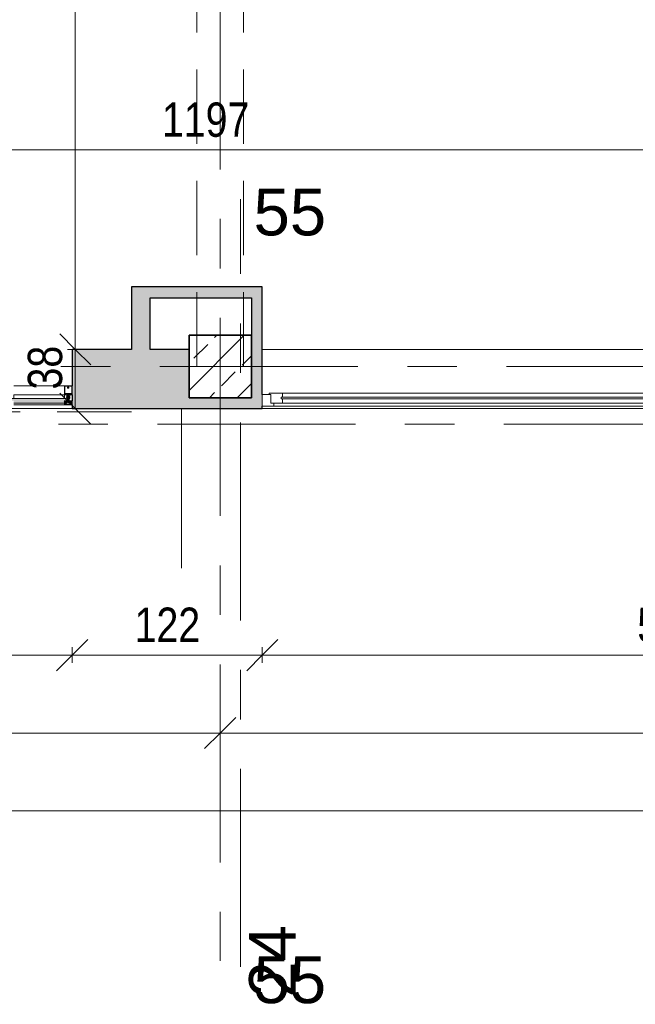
# Model space of a CAD drawing. Header units: centimetres. Extents: x -1737 to 22393, y -8842 to 3760.
# Tile 26 of 44: x 459 to 854, y -1 to 631. Entities that reach past the tile are written whole.
import ezdxf

# ---------------------------------------------------------------- set-up
doc = ezdxf.new("R2010")
doc.units = ezdxf.units.CM
doc.linetypes.add('Oś', pattern=[222.25, 127, -31.75, 31.75, -31.75])
doc.linetypes.add('Ukryte', pattern=[71.438, 47.625, -23.813])
for name, color, linetype, lineweight in [('A-ANNO-DIMS', 211, 'Continuous', 13), ('A-ANNO-DIMS-100', 211, 'Continuous', 13), ('A-AREA', 32, 'Continuous', 9), ('A-DETL-GENF', 92, 'Continuous', 9), ('A-DETL-HDLN', 90, 'Ukryte', 9), ('A-FLOR', 192, 'Continuous', 13), ('A-GLAZ', 151, 'Continuous', 13), ('A-GLAZ-CURT', 52, 'Continuous', 9), ('A-GLAZ-CWMG', 51, 'Continuous', 9), ('A-WALL', 113, 'Continuous', 13), ('S-COLS', 52, 'Continuous', 9), ('S-GRID', 1, 'Continuous', 13), ('S-GRID-IDEN', 1, 'Continuous', 13)]:
    doc.layers.add(name, color=color, linetype=linetype, lineweight=lineweight)
doc.styles.add('Arial Narrow_1', font='ARIALN.TTF', dxfattribs={"height": 22})
doc.styles.add('Arial_1', font='arial.ttf', dxfattribs={"height": 30})
doc.dimstyles.new('Diagonal_1_100__0_1_', dxfattribs={"dimscale": 30.48, "dimtxt": 22.515481, "dimasz": 0.656168, "dimexe": 0.164042, "dimexo": 0.0625, "dimgap": 0.065617, "dimtad": 1, "dimdec": 1, "dimrnd": 0.1, "dimdsep": 46, "dimtxsty": 'Arial Narrow_1', "dimblk1": 'OBLIQUE', "dimblk2": 'OBLIQUE', "dimsah": 1, "dimcen": 0.09, "dimazin": 0, "dimtfac": 1, "dimtdec": 4, "dimtix": 1, "dimtmove": 0, "dimatfit": 3, "dimfxl": 0.164042, "dimfxlon": 1, "dimtvp": 1, "dimtolj": 1, "dimtzin": 0, "dimarcsym": 2})
doc.dimstyles.new('Diagonal_1_100__0_1__2', dxfattribs={"dimscale": 30.48, "dimtxt": 22.515481, "dimasz": 0.656168, "dimexe": 0.164042, "dimexo": 0.0625, "dimgap": 0.065617, "dimtad": 1, "dimdec": 1, "dimrnd": 0.1, "dimdsep": 46, "dimtxsty": 'Arial Narrow_1', "dimblk1": 'OBLIQUE', "dimblk2": 'OBLIQUE', "dimsah": 1, "dimcen": 0.09, "dimazin": 0, "dimtfac": 1, "dimtdec": 4, "dimtix": 1, "dimtmove": 2, "dimatfit": 3, "dimfxl": 0.164042, "dimfxlon": 1, "dimtvp": 1, "dimtolj": 1, "dimtzin": 0, "dimarcsym": 2})

# ---------------------------------------------------------------- blocks, each defined once
blk = doc.blocks.new('Pawilon F_rvt-1-3_piętro I __3_90 m_ - stan istniejący')
at = {"layer": 'S-GRID', "linetype": 'Oś'}
for p, q in [((600.38, 23.18), (600.38, 515.63)), ((102.59, 371.33), (1638.19, 371.33))]:
    blk.add_line(p, q, dxfattribs=at)
at = {"layer": 'S-GRID-IDEN', "char_height": 30, "width": 48.3, "attachment_point": 5, "line_spacing_factor": 0.936439, "style": 'Arial_1'}
for insert in [(632.03, 507.21), (632.03, 14.77)]:
    blk.add_mtext('\\pxqc,t4.23333,8.46667,12.7,16.93333,21.16667,25.4,29.63333,33.86667,38.1,42.33333,46.56667,50.8,55.03333,59.26667,63.5,67.73333,71.96667,76.2,80.43333,84.66667,88.9,93.13333,97.36667,101.6,105.83333,110.06667,114.3,118.53333,122.76667,127,131.23333,135.46667;{55}', dxfattribs=dict(at, insert=insert))
blk = doc.blocks.new('M_Concrete-Square-Column - 400 x 400mm-V3-3_piętro I __3_90 m_ - stan istniejący')
at = {"layer": 'S-COLS'}
h = blk.add_hatch(dxfattribs=at)
h.set_pattern_fill('FP_4', color=256, style=0, pattern_type=2)
h.set_pattern_definition([(45, (-587.377, -408.326), (-17.6777, 17.6777), []), (45, (-569.7, -408.326), (-17.6777, 17.6777), [12.5, -6.25])])
h.paths.add_polyline_path([(-20, -20), (20, -20), (20, 20), (-20, 20), (-20, -11.93)], flags=0)
at = {"layer": 'S-COLS', "lineweight": 35}
for p, q in [((20, 20), (-20, 20)), ((-20, 20), (-20, -20)), ((20, -20), (20, 20)), ((-20, -20), (20, -20))]:
    blk.add_line(p, q, dxfattribs=at)
blk = doc.blocks.new('System Panel - Glazed-2597848-3_piętro I __3_90 m_ - stan istniejący')
at = {"layer": 'A-GLAZ-CURT'}
blk.add_hatch(color=253, dxfattribs=at).paths.add_polyline_path([(13.58, 1.5), (-16.25, 1.5), (-16.25, 0), (-17.65, 0), (-17.65, -1.5), (17.65, -1.5), (17.65, 0), (16.25, 0), (16.25, 1.5)], flags=0)
for p, q in [((16.25, 1.5), (-16.25, 1.5)), ((-17.65, -1.5), (17.65, -1.5))]:
    blk.add_line(p, q, dxfattribs=at)
blk = doc.blocks.new('Rectangular Mullion - Schueco_FWS-50-SI_Tran_CovCap-20mm_Tran-55mm-2597845-3_piętro I __3_90 m_ - stan istniejący')
at = {"layer": 'A-GLAZ-CWMG'}
for p, q in [((487.38, 395.93), (454.88, 395.93)), ((454.88, 387.83), (454.88, 390.13)), ((454.88, 390.13), (487.38, 390.13)), ((487.38, 390.13), (487.38, 387.83)), ((454.88, 383.83), (487.38, 383.83))]:
    blk.add_line(p, q, dxfattribs=at)
blk = doc.blocks.new('Rectangular Mullion - SI_CovCap-20mm_Tran-55mm-2281819-3_piętro I __3_90 m_ - stan istniejący')
at = {"layer": 'A-DETL-GENF'}
for p, q in [((-2.5, 9.45), (-2.5, 7.8)), ((-2.5, 9.39), (-2.5, 4.79)), ((2.37, 9.6), (-2.35, 9.6)), ((-2.29, 9.39), (-2.29, 4.79)), ((-0.12, 8.61), (-0.12, 8.55)), ((-0.12, 8.25), (-0.12, 8.13)), ((-0.1, 8.88), (-0.1, 9.34)), ((0.1, 9.34), (0.1, 8.88)), ((0.12, 8.55), (0.12, 8.61)), ((0.12, 8.13), (0.12, 8.25)), ((2.29, 9.39), (2.29, 4.79)), ((2.5, 7.8), (2.5, 9.45)), ((2.5, 9.39), (2.5, 4.79)), ((-2.35, 3.92), (-2.48, 3.92)), ((-2.37, 3.8), (-2.47, 3.8)), ((-2.09, 4.03), (-2.31, 3.93)), ((-2.26, 4.33), (-2.14, 4.43)), ((-2.22, 4.26), (-2.26, 4.28)), ((-1.9, 3.92), (-2.05, 3.86)), ((-2.04, 4.28), (-1.72, 4.28)), ((-2.02, 4.42), (-2.01, 4.41)), ((-1.98, 4.39), (-1.78, 4.39)), ((-1.72, 4.08), (-1.94, 4.08)), ((-1.8, 3.81), (-1.84, 3.9)), ((-1.74, 4.41), (-1.74, 4.42)), ((-1.7, 3.9), (-1.74, 3.81)), ((-1.67, 4.24), (-1.67, 4.13)), ((-1.62, 4.43), (-1.5, 4.33)), ((-1.58, 3.81), (-1.62, 3.9)), ((-1.5, 4.28), (-1.54, 4.26)), ((-1.48, 3.9), (-1.52, 3.82)), ((-1.35, 3.81), (-1.4, 3.9)), ((-0.78, 2.94), (-1.04, 3.09)), ((-0.78, 2.21), (-1.04, 2.36)), ((-0.76, 1.47), (-1.04, 1.63)), ((-0.91, 3.3), (-0.53, 3.08)), ((-0.91, 2.57), (-0.83, 2.52)), ((-0.91, 1.85), (-0.83, 1.8)), ((-0.75, 2.57), (-0.75, 2.89)), ((-0.75, 1.84), (-0.75, 2.16)), ((-0.55, 1.47), (-0.74, 1.47)), ((-0.5, 4.28), (-0.5, 3.15)), ((-0.5, 3.04), (-0.5, 1.52)), ((-0.45, 3.1), (-0.35, 3.1)), ((-0.3, 0.5), (-0.3, 0.28)), ((-0.21, 3.93), (-0.19, 3.94)), ((-0.19, 3.89), (-0.21, 3.91)), ((-0.18, 3.96), (-0.18, 4.1)), ((-0.08, 4.27), (-0.05, 4.28)), ((0, -1.48), (0, 4.68)), ((0.07, 4.27), (0.05, 4.28)), ((0.17, 3.96), (0.17, 4.1)), ((0.21, 3.93), (0.18, 3.94)), ((0.18, 3.89), (0.21, 3.91)), ((0.3, 0.5), (0.3, 0.28)), ((0.37, 3.1), (0.45, 3.1)), ((0.5, 3.15), (0.5, 4.28)), ((0.5, 3.04), (0.5, 1.52)), ((0.91, 3.3), (0.52, 3.08)), ((0.55, 1.47), (0.74, 1.47)), ((0.75, 2.57), (0.75, 2.89)), ((0.75, 1.84), (0.75, 2.16)), ((0.76, 1.47), (1.04, 1.63)), ((0.77, 2.94), (1.04, 3.09)), ((0.77, 2.21), (1.04, 2.36)), ((0.91, 2.57), (0.82, 2.52)), ((0.91, 1.85), (0.82, 1.8)), ((1.35, 3.81), (1.4, 3.9)), ((1.48, 3.9), (1.52, 3.82)), ((1.62, 4.43), (1.5, 4.33)), ((1.5, 4.28), (1.54, 4.26)), ((1.58, 3.81), (1.62, 3.9)), ((1.67, 4.24), (1.67, 4.13)), ((1.7, 3.9), (1.74, 3.81)), ((2.04, 4.28), (1.72, 4.28)), ((1.72, 4.08), (1.94, 4.08)), ((1.74, 4.41), (1.74, 4.42)), ((1.98, 4.39), (1.78, 4.39)), ((1.8, 3.81), (1.84, 3.9)), ((1.9, 3.92), (2.05, 3.86)), ((2.02, 4.42), (2.01, 4.41)), ((2.09, 4.03), (2.31, 3.93)), ((2.26, 4.33), (2.14, 4.43)), ((2.22, 4.26), (2.26, 4.28)), ((2.35, 3.92), (2.48, 3.92)), ((2.37, 3.8), (2.47, 3.8)), ((-2.6, 0), (-2.69, 0)), ((2.35, -2.5), (-2.35, -2.5)), ((-2.34, -1.03), (-2.15, -1.46)), ((-2.32, -1.59), (-2.04, -1.59)), ((-2.18, -0.02), (-2.26, -0.17)), ((2.13, -2.19), (-2.14, -2.19)), ((-2.06, -1.25), (-2.13, -1.09)), ((-2.13, -2.34), (2.12, -2.34)), ((-2.07, -0.1), (-2.12, -0.02)), ((-2.1, -1.49), (-1.14, -1.49)), ((-1.88, -0.42), (-2.01, -0.42)), ((-2.01, -0.48), (-1.95, -0.48)), ((-1.96, -0.02), (-2, -0.1)), ((-1.98, -0.31), (-1.95, -0.36)), ((-1.98, -0.75), (-1.9, -0.85)), ((-1.34, -1.31), (-1.96, -1.31)), ((-1.85, -0.1), (-1.9, -0.02)), ((-1.84, -0.69), (-1.84, -0.57)), ((-1.83, -0.38), (-1.83, -0.36)), ((-1.74, -0.02), (-1.79, -0.1)), ((-1.79, -0.34), (-1.77, -0.35)), ((-1.79, -0.52), (-1.76, -0.52)), ((-1.67, -0.74), (-1.79, -0.74)), ((-1.74, -0.54), (-1.64, -0.7)), ((-1.72, -0.33), (-1.72, -0.32)), ((-1.72, -0.8), (-1.48, -0.8)), ((-1.63, -0.1), (-1.68, -0.02)), ((-1.67, -0.31), (-1.65, -0.32)), ((-1.6, -0.32), (-1.6, -0.3)), ((-1.52, -0.02), (-1.57, -0.1)), ((-1.56, -0.7), (-1.46, -0.54)), ((-1.55, -0.31), (-1.54, -0.32)), ((-1.41, -0.74), (-1.53, -0.74)), ((-1.49, -0.33), (-1.48, -0.32)), ((-1.41, -0.1), (-1.46, -0.02)), ((-1.44, -0.52), (-1.41, -0.52)), ((-1.43, -0.34), (-1.42, -0.36)), ((-1.38, -0.37), (-1.37, -0.37)), ((-1.36, -0.57), (-1.36, -0.69)), ((-1.3, -0.02), (-1.35, -0.1)), ((-1.3, -0.85), (-1.22, -0.75)), ((-1.25, -0.48), (-1.18, -0.48)), ((-1.2, -0.1), (-1.24, -0.02)), ((-1.07, -0.02), (-1.12, -0.1)), ((-1.09, -1.45), (-0.98, -0.84)), ((-0.95, -0.82), (-0.03, -0.82)), ((0.41, -1.04), (-0.41, -1.04)), ((-0.22, -1.18), (0.23, -1.18)), ((0.02, -0.82), (0.95, -0.82)), ((0.98, -0.84), (1.09, -1.45)), ((1.07, -0.02), (1.12, -0.1)), ((1.14, -1.49), (2.1, -1.49)), ((1.25, -0.48), (1.18, -0.48)), ((1.2, -0.1), (1.24, -0.02)), ((1.3, -0.85), (1.22, -0.75)), ((1.3, -0.02), (1.35, -0.1)), ((1.96, -1.31), (1.34, -1.31)), ((1.36, -0.57), (1.36, -0.69)), ((1.38, -0.37), (1.37, -0.37)), ((1.41, -0.1), (1.46, -0.02)), ((1.44, -0.52), (1.41, -0.52)), ((1.41, -0.74), (1.53, -0.74)), ((1.43, -0.34), (1.42, -0.36)), ((1.56, -0.7), (1.46, -0.54)), ((1.49, -0.33), (1.48, -0.32)), ((1.72, -0.8), (1.48, -0.8)), ((1.52, -0.02), (1.57, -0.1)), ((1.55, -0.31), (1.54, -0.32)), ((1.6, -0.32), (1.6, -0.3)), ((1.63, -0.1), (1.68, -0.02)), ((1.74, -0.54), (1.64, -0.7)), ((1.67, -0.31), (1.65, -0.32)), ((1.67, -0.74), (1.79, -0.74)), ((1.72, -0.33), (1.72, -0.32)), ((1.74, -0.02), (1.79, -0.1)), ((1.79, -0.52), (1.76, -0.52)), ((1.79, -0.34), (1.77, -0.35)), ((1.83, -0.38), (1.83, -0.36)), ((1.84, -0.69), (1.84, -0.57)), ((1.85, -0.1), (1.9, -0.02)), ((1.88, -0.42), (2.01, -0.42)), ((1.98, -0.75), (1.9, -0.85)), ((1.98, -0.31), (1.95, -0.36)), ((2.01, -0.48), (1.95, -0.48)), ((1.96, -0.02), (2, -0.1)), ((2.04, -1.59), (2.32, -1.59)), ((2.13, -1.09), (2.06, -1.25)), ((2.07, -0.1), (2.12, -0.02)), ((2.15, -1.46), (2.34, -1.03)), ((2.18, -0.02), (2.26, -0.17)), ((2.6, 0), (2.69, 0))]:
    blk.add_line(p, q, dxfattribs=at)
at = {"layer": 'A-DETL-GENF', "flags": 128}
for points in [[(-0.15, 9.39), (-2.29, 9.39), (-2.29, 7.8)], [(2.29, 7.8), (2.29, 9.39), (0.15, 9.39)], [(-2.5, 4.9), (-2.5, 4.1), (-2.31, 4.1), (-2.23, 4.18), (-2.23, 4.24), (-2.35, 4.24), (-2.35, 4.47), (-1.91, 4.47)], [(-2.5, 3.94), (-2.5, 4.08), (-2.3, 4.08), (-2.25, 4.07)], [(-2.29, 4.9), (-2.29, 4.7), (2.29, 4.7), (2.29, 4.9)], [(-1.86, 4.47), (-1.41, 4.47), (-1.41, 4.24), (-1.53, 4.24), (-1.53, 4.18), (-1.45, 4.1), (-1.09, 4.1), (-1.09, 4.22), (-1.21, 4.22), (-1.21, 4.43), (-0.65, 4.43)], [(-1.51, 4.07), (-1.46, 4.08), (-1.26, 4.08), (-1.26, 3.89), (-1.3, 3.81)], [(-0.2, 0.11), (-0.2, 0), (-0.5, 0), (-0.5, 3.07), (-0.18, 3.07), (-0.18, 3.88)], [(-0.26, 0.58), (0, 0.8), (0, 1.1), (-0.2, 1.1), (-0.2, 1.3), (-0.1, 1.3), (-0.1, 1.46), (-0.2, 1.46), (-0.2, 1.66), (0, 1.66), (0, 1.83), (-0.2, 1.83), (-0.2, 2.03), (-0.1, 2.03), (-0.1, 2.2), (-0.2, 2.2), (-0.2, 2.4), (0, 2.4), (0, 4.3), (0, 2.4), (0.2, 2.4), (0.2, 2.2), (0.1, 2.2), (0.1, 2.03), (0.2, 2.03), (0.2, 1.83), (0, 1.83), (0, 1.66), (0.2, 1.66), (0.2, 1.46), (0.1, 1.46), (0.1, 1.3), (0.2, 1.3), (0.2, 1.1), (0, 1.1), (0, 0.8), (0.26, 0.58)], [(-0.25, 3.2), (-0.25, 3.29), (-0.2, 3.32), (-0.2, 3.44), (-0.25, 3.47), (-0.2, 3.5), (-0.2, 3.62), (-0.25, 3.65), (-0.2, 3.68), (-0.2, 3.8), (-0.25, 3.83), (-0.2, 3.86), (-0.2, 3.98), (-0.25, 4.01), (-0.2, 4.04), (-0.2, 4.16), (-0.25, 4.19), (-0.2, 4.22), (-0.2, 4.25), (-0.09, 4.45)], [(0.09, 4.45), (0.2, 4.25), (0.2, 4.13), (0.25, 4.1), (0.2, 4.07), (0.2, 3.95), (0.25, 3.92), (0.2, 3.89), (0.2, 3.77), (0.25, 3.74), (0.2, 3.71), (0.2, 3.59), (0.25, 3.56), (0.2, 3.53), (0.2, 3.41), (0.25, 3.38), (0.2, 3.35), (0.2, 3.23), (0.25, 3.2)], [(0.2, 0.11), (0.2, 0), (0.5, 0), (0.5, 3.07), (0.17, 3.07), (0.17, 3.88)], [(0.65, 4.43), (1.21, 4.43), (1.21, 4.22), (1.09, 4.22), (1.09, 4.1), (1.45, 4.1), (1.53, 4.18), (1.53, 4.24), (1.41, 4.24), (1.41, 4.47), (1.85, 4.47)], [(1.51, 4.07), (1.46, 4.08), (1.26, 4.08), (1.26, 3.89), (1.3, 3.81)], [(1.9, 4.47), (2.35, 4.47), (2.35, 4.24), (2.23, 4.24), (2.23, 4.18), (2.31, 4.1), (2.5, 4.1), (2.5, 4.9)], [(2.5, 3.94), (2.5, 4.08), (2.3, 4.08), (2.25, 4.07)], [(-2.5, -2.35), (-2.5, -0.5), (-2.39, -0.5), (-2.27, -0.86)], [(-2.48, -0.21), (-2.48, -0.48), (-2.07, -0.48)], [(-2.34, -1), (-2.34, -1.11), (-2.37, -1.22), (-2.37, -1.54)], [(-1.99, -1.64), (-1.99, -1.99), (-2.12, -1.99), (-2.12, -1.72), (-2.37, -1.72), (-2.37, -2.35), (2.37, -2.35), (2.37, -1.72), (2.12, -1.72), (2.12, -1.99), (1.99, -1.99), (1.99, -1.64)], [(-2.06, -0.93), (-2.14, -0.64), (-1.95, -0.64), (-1.95, -0.58), (-2.03, -0.5), (-2.35, -0.5), (-2.25, -0.87)], [(-2.18, -2.14), (-2.18, -1.78), (-2.32, -1.78), (-2.32, -2.14)], [(-1.92, -0.67), (-1.92, -0.68), (-1.97, -0.71)], [(-1.2, -0.42), (-1.32, -0.42), (-1.32, -0.39), (-1.19, -0.41)], [(-1.23, -0.71), (-1.28, -0.68), (-1.28, -0.67)], [(1.24, -1.23), (1.14, -0.64), (1.25, -0.64), (1.25, -0.58), (1.17, -0.5), (-1.17, -0.5), (-1.25, -0.58), (-1.25, -0.64), (-1.14, -0.64), (-1.24, -1.23)], [(-1.12, -0.48), (-0.98, -0.48), (-0.98, -0.09), (-1.02, -0.02)], [(0.52, -0.97), (0.54, -0.82), (-0.54, -0.82), (-0.52, -0.97)], [(1.12, -0.48), (0.98, -0.48), (0.98, -0.09), (1.02, -0.02)], [(1.2, -0.42), (1.32, -0.42), (1.32, -0.39), (1.19, -0.41)], [(1.23, -0.71), (1.28, -0.68), (1.28, -0.67)], [(1.92, -0.67), (1.92, -0.68), (1.97, -0.71)], [(2.25, -0.87), (2.35, -0.5), (2.03, -0.5), (1.95, -0.58), (1.95, -0.64), (2.14, -0.64), (2.06, -0.93)], [(2.48, -0.21), (2.48, -0.48), (2.07, -0.48)], [(2.33, -2.14), (2.33, -1.78), (2.19, -1.78), (2.19, -2.14)], [(2.27, -0.86), (2.39, -0.5), (2.5, -0.5), (2.5, -2.35)], [(2.37, -1.54), (2.37, -1.22), (2.34, -1.11), (2.34, -1)]]:
    blk.add_lwpolyline(points, dxfattribs=at)
for points in [[(0.97, 0), (-0.97, 0), (-0.97, -0.04), (0.97, -0.04)], [(0.97, -0.04), (-0.97, -0.04), (-0.97, -0.49), (0.97, -0.49)]]:
    blk.add_lwpolyline(points, close=True, dxfattribs=at)
at = {"layer": 'A-DETL-GENF'}
for centre, radius, start, end in [((-2.35, 9.45), 0.15, 90.00031, 179.99968), ((0, 8.4), 0.45, 107.49821, 231.0552), ((-0.22, 8.13), 0.1, 231.0552, 0), ((0, 8.4), 0.21, 143.77678, 216.22322), ((-0.15, 8.55), 0.03, 229.68074, 0), ((-0.15, 8.25), 0.03, 0, 130.31926), ((-0.15, 9.34), 0.05, 0.00773, 89.99227), ((-0.15, 8.88), 0.05, 287.49821, 0), ((0, 8.4), 0.24, 60, 120), ((0.15, 9.34), 0.05, 89.97911, 180.02089), ((0.15, 8.88), 0.05, 180, 252.58299), ((0.15, 8.55), 0.03, 180, 310.31926), ((0.15, 8.25), 0.03, 49.68074, 180), ((0.22, 8.13), 0.1, 180, 308.9448), ((0, 8.4), 0.45, 308.9448, 72.58299), ((0, 8.4), 0.21, 323.77678, 36.22322), ((2.35, 9.45), 0.15, 0.10545, 83.87804), ((-2.48, 3.94), 0.02, 180.0007, 269.9993), ((-2.43, 3.83), 0.059, 88.59736, 194.60356), ((-2.47, 3.82), 0.02, 194.60356, 270), ((-2.43, 4.82), 0.933, 269.58699, 293.00353), ((-2.4, 4.8), 0.997, 271.49889, 290.69004), ((-2.35, 4.02), 0.1, 270.00008, 294.00003), ((-2.24, 4.3), 0.03, 128.57981, 239.99147), ((-2.24, 4.1), 0.03, 255.40272, 14.37456), ((-2.23, 4.24), 0.02, 346.6587, 60.01715), ((-1.94, 4.17), 0.277, 166.6587, 194.37456), ((-2.08, 4.37), 0.08, 38.84751, 129.68497), ((-2.04, 4.23), 0.0496, 92.75586, 159.68776), ((-1.94, 4.23), 0.148, 172.4164, 270.24043), ((-2.07, 3.99), 0.0337, 293.00353, 114.00003), ((-1.98, 4.44), 0.05, 218.84751, 270), ((-1.88, 4.46), 0.0255, 12.35001, 167.64999), ((-1.89, 3.87), 0.05, 30.06904, 110.53605), ((-1.77, 3.83), 0.03, 210.08708, 329.91292), ((-1.78, 4.44), 0.05, 270, 321.15279), ((-1.67, 4.37), 0.08, 50.31503, 141.15279), ((-1.72, 4.23), 0.0499, 9.22628, 86.98926), ((-1.72, 4.13), 0.0502, 273.33226, 359.73216), ((-1.66, 3.88), 0.0402, 27.79216, 152.37015), ((-1.55, 3.83), 0.0299, 210.122, 335.06395), ((-1.53, 4.24), 0.02, 119.98467, 193.34104), ((-1.82, 4.17), 0.277, 345.62539, 13.34104), ((-1.52, 4.1), 0.03, 165.62539, 284.59422), ((-1.52, 4.3), 0.03, 300.00853, 51.42019), ((-1.44, 3.88), 0.0414, 28.17599, 151.82401), ((-1.33, 3.83), 0.0301, 210.12581, 329.87419), ((-0.98, 3.2), 0.125, 60, 240), ((-0.98, 2.47), 0.125, 60, 240), ((-0.98, 1.74), 0.125, 60, 240), ((-0.8, 2.57), 0.05, 240, 360), ((-0.8, 1.84), 0.05, 240, 360), ((-0.8, 2.89), 0.05, 360, 60), ((-0.8, 2.16), 0.05, 360, 60), ((-0.74, 1.52), 0.05, 240, 270), ((-0.65, 4.28), 0.15, 359.97059, 90.02941), ((-0.55, 1.52), 0.05, 270, 360), ((-0.55, 3.04), 0.05, 360, 60), ((-0.45, 3.15), 0.05, 179.98991, 270.01009), ((-0.35, 3.2), 0.0999, 269.97043, 0.02957), ((-0.2, 0.5), 0.1, 130, 180), ((-0.2, 0.28), 0.1, 180, 240), ((-0.3, 0.11), 0.1, 360, 60), ((-0.21, 3.92), 0.01, 120.03025, 239.98023), ((-0.2, 3.96), 0.02, 300.03025, 360), ((-0.2, 3.88), 0.02, 360, 59.98023), ((0.02, 4.1), 0.2, 120, 180), ((0, 4.4), 0.1, 28.79836, 151.20164), ((0, 4.2), 0.1, 90, 120), ((0, 4.2), 0.1, 60, 90), ((-0.03, 4.1), 0.2, 360, 60), ((0.19, 3.96), 0.02, 180, 239.96975), ((0.19, 3.88), 0.02, 120.01977, 180), ((0.3, 0.11), 0.1, 120, 180), ((0.2, 3.92), 0.01, 300.01977, 59.96975), ((0.37, 3.23), 0.126, 191.5693, 265.59312), ((0.2, 0.28), 0.1, 300, 360), ((0.2, 0.5), 0.1, 0, 50), ((0.45, 3.15), 0.05, 270.93133, 359.98516), ((0.65, 4.28), 0.15, 89.97059, 180.02941), ((0.55, 3.04), 0.05, 120, 180), ((0.55, 1.52), 0.05, 180, 270), ((0.74, 1.52), 0.05, 270, 300), ((0.8, 2.89), 0.05, 120, 180), ((0.8, 2.57), 0.05, 180, 300), ((0.8, 2.16), 0.05, 120, 180), ((0.8, 1.84), 0.05, 180, 300), ((0.97, 3.2), 0.125, 300, 120), ((0.97, 2.47), 0.125, 300, 120), ((0.97, 1.74), 0.125, 300, 120), ((1.33, 3.83), 0.0301, 210.12581, 329.87419), ((1.44, 3.88), 0.0414, 28.17599, 151.82401), ((1.52, 4.3), 0.03, 128.57981, 239.99147), ((1.52, 4.1), 0.03, 255.40578, 14.37461), ((1.55, 3.83), 0.0299, 204.93605, 329.878), ((1.53, 4.24), 0.02, 346.65896, 60.01533), ((1.82, 4.17), 0.277, 166.65896, 194.37461), ((1.67, 4.37), 0.08, 38.84721, 129.68497), ((1.66, 3.88), 0.0402, 27.62985, 152.20784), ((1.72, 4.23), 0.0499, 93.01074, 170.77372), ((1.72, 4.13), 0.0502, 180.26784, 266.66774), ((1.78, 4.44), 0.05, 218.84721, 270), ((1.77, 3.83), 0.03, 210.08708, 329.91292), ((1.89, 3.87), 0.05, 69.46395, 149.93096), ((1.88, 4.46), 0.0255, 12.35001, 167.64999), ((1.94, 4.23), 0.148, 269.75957, 7.5836), ((1.98, 4.44), 0.05, 270, 321.15249), ((2.08, 4.37), 0.08, 50.31503, 141.15249), ((2.04, 4.23), 0.0496, 20.31224, 87.24414), ((2.07, 3.99), 0.0337, 65.99997, 246.99647), ((2.4, 4.8), 0.997, 249.30996, 268.50111), ((2.43, 4.82), 0.933, 246.99647, 270.41301), ((2.23, 4.24), 0.02, 119.98285, 193.3413), ((1.94, 4.17), 0.277, 345.62544, 13.3413), ((2.24, 4.1), 0.03, 165.62544, 284.59728), ((2.24, 4.3), 0.03, 300.00853, 51.42019), ((2.35, 4.02), 0.1, 245.99997, 269.99992), ((2.43, 3.83), 0.059, 345.39644, 91.40264), ((2.47, 3.82), 0.02, 270, 345.39644), ((2.48, 3.94), 0.02, 270.0007, 359.9993), ((-2.69, -0.03), 0.03, 89.9022, 261.64334), ((-2.73, -0.34), 0.286, 27.59211, 81.64334), ((-2.6, -0.2), 0.2, 80.45454, 89.9022), ((-2.61, -0.29), 0.291, 25.36369, 80.45454), ((-2.35, -2.35), 0.15, 179.99376, 270.0062), ((-2.32, -1.54), 0.0512, 180.57094, 268.64822), ((-2.31, -0.14), 0.05, 205.36369, 330.16485), ((-2.29, -1.01), 0.06, 98.44171, 205), ((-2.27, -1), 0.07, 120.00644, 180), ((-2.13, -2.14), 0.2, 179.97179, 270.0352), ((-2.34, -0.88), 0.07, 300.00644, 18), ((-2.31, -0.89), 0.06, 278.44171, 15), ((-2.15, -0.03), 0.03, 30.71536, 150.16485), ((-2.14, -2.14), 0.0499, 179.87955, 270.02248), ((-2.1, -1.44), 0.05, 205, 270), ((-2.08, -1.06), 0.06, 108.81925, 205), ((-2.12, -0.95), 0.06, 288.81925, 15), ((-2.04, -0.08), 0.0417, 215.13204, 324.86796), ((-2.01, -0.35), 0.065, 90, 270), ((-2.04, -0.48), 0.03, 0, 180), ((-1.96, -1.21), 0.1, 205, 270), ((-2.04, -1.64), 0.05, 0.00001, 90.0001), ((-2.01, -0.33), 0.04, 29.99374, 90.00001), ((-1.95, -0.73), 0.03, 120.00493, 219.98969), ((-1.93, -0.03), 0.03, 30.58867, 149.53464), ((-1.86, -0.31), 0.1, 210.00227, 269.17284), ((-1.95, -0.51), 0.03, 0.01852, 89.09479), ((-1.62, -0.59), 0.314, 165.49788, 194.50212), ((-1.84, -0.8), 0.08, 219.99668, 337.38439), ((-1.88, -0.37), 0.05, 270, 305.07788), ((-1.86, -0.37), 0.0339, 269.17829, 356.99749), ((-1.82, -0.08), 0.0415, 215.01205, 324.98795), ((-1.6, -0.77), 0.44, 54.15879, 125.07788), ((-1.79, -0.57), 0.05, 89.98974, 180.01026), ((-1.79, -0.69), 0.05, 179.98992, 270.01008), ((-1.8, -0.36), 0.0272, 60.01099, 176.9853), ((-1.75, -0.32), 0.0316, 240.00703, 341.99669), ((-1.76, -0.55), 0.03, 29.99356, 90.01209), ((-1.72, -0.85), 0.05, 90.00034, 157.37761), ((-1.71, -0.03), 0.03, 30.14481, 149.53463), ((-1.69, -0.33), 0.03, 45.00054, 162.0009), ((-1.67, -0.71), 0.03, 269.99358, 30.00244), ((-1.63, -0.3), 0.0316, 224.99099, 327.01044), ((-1.6, -0.08), 0.043, 217.84365, 323.82344), ((-1.57, -0.32), 0.03, 30.00025, 146.99854), ((-1.53, -0.71), 0.03, 150.00269, 270.00128), ((-1.51, -0.31), 0.0316, 210.00259, 311.99738), ((-1.49, -0.03), 0.03, 30.34487, 149.53462), ((-1.46, -0.34), 0.03, 14.99548, 132.00284), ((-1.48, -0.85), 0.05, 22.62086, 90.00119), ((-1.44, -0.55), 0.03, 89.98935, 150.005), ((-1.36, -0.8), 0.08, 202.62277, 319.99694), ((-1.39, -0.35), 0.03, 195.00147, 296.99683), ((-1.38, -0.08), 0.0419, 215.46653, 324.69988), ((-1.41, -0.57), 0.05, 0.00904, 89.99096), ((-1.41, -0.69), 0.05, 270.00918, 359.99082), ((-1.35, -0.39), 0.03, 0.01117, 116.99101), ((-1.32, -0.39), 0.03, 234.15879, 270), ((-1.34, -1.21), 0.1, 270, 350), ((-1.27, -0.03), 0.03, 30.34457, 149.76853), ((-1.25, -0.51), 0.03, 90, 193.19753), ((-1.58, -0.59), 0.314, 345.517, 13.19753), ((-1.24, -0.73), 0.03, 319.98868, 60.00171), ((-1.16, -0.08), 0.0416, 206.95413, 331.56801), ((-1.2, -0.45), 0.033, 305.09006, 89.99998), ((-1.19, -0.46), 0.05, 7.17367, 90.00885), ((-1.12, -0.45), 0.03, 187.1885, 269.99701), ((-1.14, -1.44), 0.05, 270, 350), ((-1.05, -0.03), 0.03, 29.79649, 150.13199), ((-0.95, -0.85), 0.03, 90, 170), ((-0.31, -0.92), 0.22, 193.97065, 242.72797), ((0, -0.29), 0.921, 243.70777, 255.82838), ((0, -0.82), 0.0256, 12.68038, 167.31962), ((0, -0.29), 0.92, 284.16828, 296.29299), ((0.31, -0.92), 0.22, 297.27461, 346.02676), ((0.95, -0.85), 0.03, 10, 90), ((1.05, -0.03), 0.03, 29.86801, 150.20351), ((1.14, -1.44), 0.05, 190, 270), ((1.16, -0.08), 0.0416, 208.43199, 333.04587), ((1.12, -0.45), 0.03, 270.00299, 352.8115), ((1.19, -0.46), 0.05, 89.99115, 172.82633), ((1.2, -0.45), 0.033, 90.00002, 234.90994), ((1.24, -0.73), 0.03, 119.99829, 220.01132), ((1.27, -0.03), 0.03, 30.23147, 149.65543), ((1.34, -1.21), 0.1, 190, 270), ((1.25, -0.51), 0.03, 346.80247, 90), ((1.58, -0.59), 0.314, 166.80247, 194.483), ((1.36, -0.8), 0.08, 220.00306, 337.37723), ((1.35, -0.39), 0.03, 63.00899, 179.98883), ((1.32, -0.39), 0.03, 270, 305.84121), ((1.6, -0.77), 0.44, 54.92212, 125.84121), ((1.38, -0.08), 0.0419, 215.30012, 324.53347), ((1.41, -0.57), 0.05, 90.00904, 179.99096), ((1.41, -0.69), 0.05, 180.00918, 269.99082), ((1.39, -0.35), 0.03, 243.00317, 344.99853), ((1.46, -0.34), 0.03, 47.99716, 165.00452), ((1.44, -0.55), 0.03, 29.995, 90.01065), ((1.48, -0.85), 0.05, 89.99881, 157.37914), ((1.49, -0.03), 0.03, 30.46538, 149.65513), ((1.51, -0.31), 0.0316, 228.00262, 329.99741), ((1.53, -0.71), 0.03, 269.99872, 29.99731), ((1.57, -0.32), 0.03, 33.00146, 149.99975), ((1.6, -0.08), 0.043, 216.17656, 322.15635), ((1.63, -0.3), 0.0316, 212.98956, 315.00901), ((1.67, -0.71), 0.03, 149.99756, 270.00642), ((1.69, -0.33), 0.03, 17.9991, 134.99946), ((1.71, -0.03), 0.03, 30.46537, 149.85519), ((1.75, -0.32), 0.0316, 198.00331, 299.99297), ((1.72, -0.85), 0.05, 22.62239, 89.99966), ((1.76, -0.55), 0.03, 89.98791, 150.00644), ((1.84, -0.8), 0.08, 202.61561, 320.00332), ((1.82, -0.08), 0.0415, 215.01205, 324.98795), ((1.8, -0.36), 0.0272, 3.0147, 119.98901), ((1.79, -0.57), 0.05, 359.98974, 90.01026), ((1.79, -0.69), 0.05, 269.98992, 0.01008), ((1.86, -0.37), 0.0339, 183.00251, 270.82171), ((1.88, -0.37), 0.05, 234.92212, 270), ((1.86, -0.31), 0.1, 270.82716, 329.99773), ((1.93, -0.03), 0.03, 30.46536, 149.41133), ((1.95, -0.51), 0.03, 90.90521, 179.98148), ((1.62, -0.59), 0.314, 345.49788, 14.50212), ((1.96, -1.21), 0.1, 270, 335), ((1.95, -0.73), 0.03, 320.01031, 59.99507), ((2.01, -0.33), 0.04, 89.99999, 150.00626), ((2.04, -1.64), 0.05, 89.99812, 180.00166), ((2.04, -0.08), 0.0417, 215.13204, 324.86796), ((2.01, -0.35), 0.065, 270, 90), ((2.04, -0.48), 0.03, 0, 180), ((2.12, -0.95), 0.06, 165, 251.18075), ((2.08, -1.06), 0.06, 335, 71.18075), ((2.1, -1.44), 0.05, 270, 335), ((2.15, -0.03), 0.03, 29.83515, 149.28464), ((2.12, -2.14), 0.2, 270.02951, 359.97227), ((2.13, -2.14), 0.0501, 270.08749, 359.93358), ((2.31, -0.89), 0.06, 165, 261.55829), ((2.31, -0.14), 0.05, 209.83515, 334.63631), ((2.34, -0.88), 0.07, 162, 239.99829), ((2.27, -1), 0.07, 0, 59.99829), ((2.29, -1.01), 0.06, 335, 81.55829), ((2.32, -1.54), 0.0498, 269.82624, 0.17354), ((2.61, -0.29), 0.291, 99.54546, 154.63631), ((2.35, -2.35), 0.15, 270.04937, 359.95063), ((2.73, -0.34), 0.286, 98.35666, 152.40789), ((2.6, -0.2), 0.2, 90.0978, 99.54546), ((2.69, -0.03), 0.03, 278.35666, 90.0978)]:
    blk.add_arc(centre, radius, start, end, dxfattribs=at)
blk = doc.blocks.new('Okno - automatyczna etykieta - 523x181-2495388-3_piętro I __3_90 m_ - stan istniejący')
at = {"layer": 'A-GLAZ'}
for p, q in [((-254, 17.5), (-261.5, 17.5)), ((-261.5, 17.5), (-261.5, 10)), ((-261.5, 17.5), (261.5, 17.5)), ((-248.5, 15.5), (-256, 15.5)), ((-256, 15.5), (-256, 10)), ((-256, 10), (-256, 15.5)), ((-256, 15.5), (-254, 15.5)), ((-254, 15.5), (-254, 17.5)), ((254, 17.5), (-254, 17.5)), ((249.5, 12.75), (-249.5, 12.75)), ((-249.5, 12.75), (-249.5, 11.75)), ((-249.5, 11.75), (-249.5, 12.75)), ((-249.5, 12.75), (-248.5, 12.75)), ((-248.5, 12.75), (-248.5, 15.5)), ((248.5, 15.5), (-248.5, 15.5)), ((2.5, 14.25), (-2.5, 14.25)), ((-2.5, 14.25), (-2.5, 10.25)), ((2.5, 10.25), (2.5, 14.25)), ((256, 15.5), (248.5, 15.5)), ((248.5, 15.5), (248.5, 12.75)), ((248.5, 12.75), (249.5, 12.75)), ((249.5, 11.75), (249.5, 12.75)), ((249.5, 12.75), (249.5, 11.75)), ((261.5, 17.5), (254, 17.5)), ((254, 17.5), (254, 15.5)), ((254, 15.5), (256, 15.5)), ((256, 10), (256, 15.5)), ((256, 15.5), (256, 10)), ((261.5, 10), (261.5, 17.5)), ((-261.5, 10), (-256, 10)), ((-256, 10), (-257, 10)), ((-257, 10), (-257, 9)), ((-257, 9), (-248.5, 9)), ((-249.5, 11.75), (249.5, 11.75)), ((-248.5, 11.75), (-249.5, 11.75)), ((-248.5, 9), (-248.5, 11.75)), ((248.5, 9), (-248.5, 9)), ((-2.5, 10.25), (2.5, 10.25)), ((248.5, 11.75), (248.5, 9)), ((249.5, 11.75), (248.5, 11.75)), ((248.5, 9), (257, 9)), ((257, 10), (256, 10)), ((256, 10), (261.5, 10)), ((257, 9), (257, 10))]:
    blk.add_line(p, q, dxfattribs=at)
blk = doc.blocks.new('DIMBLOCK18-3_piętro I __3_90 m_ - stan istniejący')
at = {"layer": 'A-ANNO-DIMS-100'}
for p, q in [((-12.62, 173.23), (-2.62, 183.23)), ((587.38, 173.23), (597.38, 183.23)), ((-12.62, 178.23), (-12.62, 168.23)), ((-12.62, 173.23), (-12.62, 178.23)), ((587.38, 178.23), (587.38, 168.23)), ((587.38, 173.23), (587.38, 178.23)), ((-12.62, 173.23), (-22.62, 163.23)), ((-12.62, 173.23), (587.38, 173.23)), ((587.38, 173.23), (577.38, 163.23))]:
    blk.add_line(p, q, dxfattribs=at)
at = {"layer": 'A-ANNO-DIMS-100', "color": 0, "insert": (266.47, 203.67), "char_height": 22, "width": 50.1774, "attachment_point": 1, "line_spacing_factor": 0.974696, "style": 'Arial Narrow_1'}
blk.add_mtext('600', dxfattribs=at)
blk = doc.blocks.new('_Oblique')
at = {"color": 0, "linetype": 'ByBlock', "lineweight": -2}
blk.add_line((-0.5, -0.5), (0.5, 0.5), dxfattribs=at)
blk = doc.blocks.new('DIMBLOCK19-3_piętro I __3_90 m_ - stan istniejący')
at = {"layer": 'A-ANNO-DIMS-100'}
for p, q in [((587.38, 173.23), (597.38, 183.23)), ((1187.38, 173.23), (1197.38, 183.23)), ((587.38, 178.23), (587.38, 168.23)), ((587.38, 173.23), (587.38, 178.23)), ((1187.38, 178.23), (1187.38, 168.23)), ((1187.38, 173.23), (1187.38, 178.23)), ((587.38, 173.23), (577.38, 163.23)), ((587.38, 173.23), (1187.38, 173.23)), ((1187.38, 173.23), (1177.38, 163.23))]:
    blk.add_line(p, q, dxfattribs=at)
at = {"layer": 'A-ANNO-DIMS-100', "color": 0, "insert": (866.47, 203.67), "char_height": 22, "width": 50.1774, "attachment_point": 1, "line_spacing_factor": 0.974696, "style": 'Arial Narrow_1'}
blk.add_mtext('600', dxfattribs=at)
blk = doc.blocks.new('DIMBLOCK35-3_piętro I __3_90 m_ - stan istniejący')
at = {"layer": 'A-ANNO-DIMS-100'}
for p, q in [((-20.62, 547.24), (-10.62, 557.24)), ((1176.38, 547.24), (1186.38, 557.24)), ((-20.62, 542.24), (-20.62, 552.24)), ((1176.38, 542.24), (1176.38, 552.24)), ((-20.62, 547.24), (-30.62, 537.24)), ((1176.38, 547.24), (-20.62, 547.24)), ((-20.62, 547.24), (-20.62, 542.24)), ((1176.38, 547.24), (1166.38, 537.24)), ((1176.38, 547.24), (1176.38, 542.24))]:
    blk.add_line(p, q, dxfattribs=at)
at = {"layer": 'A-ANNO-DIMS-100', "color": 0, "insert": (550, 577.67), "char_height": 22, "width": 66.9031, "attachment_point": 1, "line_spacing_factor": 0.974696, "style": 'Arial Narrow_1'}
blk.add_mtext('1197', dxfattribs=at)
blk = doc.blocks.new('DIMBLOCK92-3_piętro I __3_90 m_ - stan istniejący')
at = {"layer": 'A-ANNO-DIMS-100'}
for p, q in [((494.38, 419.33), (484.38, 429.33)), ((489.38, 419.33), (499.38, 419.33)), ((494.38, 419.33), (489.38, 419.33)), ((494.38, 381.33), (494.38, 419.33)), ((494.38, 419.33), (504.38, 409.33)), ((494.38, 381.33), (484.38, 391.33)), ((489.38, 381.33), (499.38, 381.33)), ((494.38, 381.33), (489.38, 381.33)), ((494.38, 381.33), (504.38, 371.33))]:
    blk.add_line(p, q, dxfattribs=at)
at = {"layer": 'A-ANNO-DIMS-100', "color": 0, "insert": (463.94, 393.59), "char_height": 22, "width": 33.4516, "attachment_point": 1, "rotation": 90, "line_spacing_factor": 0.974696, "style": 'Arial Narrow_1'}
blk.add_mtext('38', dxfattribs=at)
blk = doc.blocks.new('DIMBLOCK93-3_piętro I __3_90 m_ - stan istniejący')
at = {"layer": 'A-ANNO-DIMS-100'}
for p, q in [((494.38, 1111.33), (484.38, 1121.33)), ((489.38, 1111.33), (499.38, 1111.33)), ((494.38, 1111.33), (489.38, 1111.33)), ((494.38, 419.33), (494.38, 1111.33)), ((494.38, 1111.33), (504.38, 1101.33)), ((494.38, 419.33), (484.38, 429.33)), ((489.38, 419.33), (499.38, 419.33)), ((494.38, 419.33), (489.38, 419.33)), ((494.38, 419.33), (504.38, 409.33))]:
    blk.add_line(p, q, dxfattribs=at)
at = {"layer": 'A-ANNO-DIMS-100', "color": 0, "insert": (463.94, 744.42), "char_height": 22, "width": 50.1774, "attachment_point": 1, "rotation": 90, "line_spacing_factor": 0.974696, "style": 'Arial Narrow_1'}
blk.add_mtext('692', dxfattribs=at)
blk = doc.blocks.new('DIMBLOCK215-3_piętro I __3_90 m_ - stan istniejący')
at = {"layer": 'A-ANNO-DIMS-100'}
for p, q in [((-1239.62, 123.23), (-1229.62, 133.23)), ((1214.38, 123.23), (1224.38, 133.23)), ((-1239.62, 128.23), (-1239.62, 118.23)), ((-1239.62, 123.23), (-1239.62, 128.23)), ((1214.38, 128.23), (1214.38, 118.23)), ((1214.38, 123.23), (1214.38, 128.23)), ((-1239.62, 123.23), (-1249.62, 113.23)), ((-1239.62, 123.23), (1214.38, 123.23)), ((1214.38, 123.23), (1204.38, 113.23))]:
    blk.add_line(p, q, dxfattribs=at)
at = {"layer": 'A-ANNO-DIMS-100', "color": 0, "insert": (-40.5, 153.67), "char_height": 22, "width": 66.9031, "attachment_point": 1, "line_spacing_factor": 0.974696, "style": 'Arial Narrow_1'}
blk.add_mtext('2454', dxfattribs=at)
blk = doc.blocks.new('DIMBLOCK223-3_piętro I __3_90 m_ - stan istniejący')
at = {"layer": 'A-ANNO-DIMS-100'}
for p, q in [((302.38, 223.23), (312.38, 233.23)), ((302.38, 228.23), (302.38, 218.23)), ((302.38, 223.23), (302.38, 228.23)), ((492.38, 223.23), (502.38, 233.23)), ((492.38, 228.23), (492.38, 218.23)), ((492.38, 223.23), (492.38, 228.23)), ((302.38, 223.23), (292.38, 213.23)), ((302.38, 223.23), (492.38, 223.23)), ((492.38, 223.23), (482.38, 213.23))]:
    blk.add_line(p, q, dxfattribs=at)
at = {"layer": 'A-ANNO-DIMS-100', "color": 0, "insert": (376.47, 253.67), "char_height": 22, "width": 50.1774, "attachment_point": 1, "line_spacing_factor": 0.974696, "style": 'Arial Narrow_1'}
blk.add_mtext('190', dxfattribs=at)
blk = doc.blocks.new('DIMBLOCK224-3_piętro I __3_90 m_ - stan istniejący')
at = {"layer": 'A-ANNO-DIMS-100'}
for p, q in [((492.38, 223.23), (502.38, 233.23)), ((492.38, 228.23), (492.38, 218.23)), ((492.38, 223.23), (492.38, 228.23)), ((614.38, 223.23), (624.38, 233.23)), ((614.38, 228.23), (614.38, 218.23)), ((614.38, 223.23), (614.38, 228.23)), ((492.38, 223.23), (482.38, 213.23)), ((492.38, 223.23), (614.38, 223.23)), ((614.38, 223.23), (604.38, 213.23))]:
    blk.add_line(p, q, dxfattribs=at)
at = {"layer": 'A-ANNO-DIMS-100', "color": 0, "insert": (532.47, 253.67), "char_height": 22, "width": 50.1774, "attachment_point": 1, "line_spacing_factor": 0.974696, "style": 'Arial Narrow_1'}
blk.add_mtext('122', dxfattribs=at)
blk = doc.blocks.new('DIMBLOCK225-3_piętro I __3_90 m_ - stan istniejący')
at = {"layer": 'A-ANNO-DIMS-100'}
for p, q in [((614.38, 223.23), (624.38, 233.23)), ((614.38, 228.23), (614.38, 218.23)), ((614.38, 223.23), (614.38, 228.23)), ((1137.38, 223.23), (1147.38, 233.23)), ((1137.38, 228.23), (1137.38, 218.23)), ((1137.38, 223.23), (1137.38, 228.23)), ((614.38, 223.23), (604.38, 213.23)), ((614.38, 223.23), (1137.38, 223.23)), ((1137.38, 223.23), (1127.38, 213.23))]:
    blk.add_line(p, q, dxfattribs=at)
at = {"layer": 'A-ANNO-DIMS-100', "color": 0, "insert": (854.97, 253.67), "char_height": 22, "width": 50.1774, "attachment_point": 1, "line_spacing_factor": 0.974696, "style": 'Arial Narrow_1'}
blk.add_mtext('523', dxfattribs=at)

msp = doc.modelspace()

# ---------------------------------------------------------------- hatches: boundary and pattern name
at = {"layer": 'A-WALL'}
for points in [[(530.38, 452.33), (614.38, 452.33), (614.38, 459.33), (530.38, 459.33)], [(542.38, 381.33), (542.38, 452.33), (530.38, 452.33), (530.38, 381.33)], [(614.38, 419.33), (614.38, 452.33), (607.38, 452.33), (607.38, 419.33)]]:
    msp.add_hatch(color=9, dxfattribs=at).paths.add_polyline_path(points, flags=0)
h = msp.add_hatch(color=9, dxfattribs=at)
h.paths.add_polyline_path([(492.38, 381.33), (530.38, 381.33), (530.38, 419.33), (492.38, 419.33), (492.38, 383.83)], flags=0)
h.paths.add_polyline_path([(-547.12, 381.33), (-542.12, 381.33), (-542.12, 394.33), (-547.12, 394.33), (-547.12, 419.33), (-592.62, 419.33), (-592.62, 388.33), (-632.62, 388.33), (-632.62, 419.33), (-1192.62, 419.33), (-1192.62, 388.33), (-1201.62, 388.33), (-1201.62, 381.33), (-592.62, 381.33)], flags=0)
h.paths.add_polyline_path([(-431.3, 381.33), (-392.12, 381.33), (-392.12, 394.33), (-397.12, 394.33), (-397.12, 419.33), (-399.62, 419.33), (-399.62, 400.33), (-411.62, 400.33), (-411.62, 419.33), (-456.12, 419.33), (-456.12, 394.33), (-461.12, 394.33), (-461.12, 381.33)], flags=0)
h.paths.add_polyline_path([(21.88, 381.33), (21.88, 394.33), (16.88, 394.33), (16.88, 419.33), (7.38, 419.33), (7.38, 388.33), (-32.62, 388.33), (-32.62, 419.33), (-42.12, 419.33), (-42.12, 394.33), (-47.12, 394.33), (-47.12, 381.33), (16.88, 381.33)], flags=0)
h.paths.add_polyline_path([(197.88, 381.33), (302.38, 381.33), (302.38, 419.33), (197.88, 419.33), (197.88, 394.33), (192.88, 394.33), (192.88, 381.33)], flags=0)
h = msp.add_hatch(color=9, dxfattribs=at)
h.paths.add_polyline_path([(614.38, 381.33), (614.38, 419.33), (607.38, 419.33), (607.38, 388.33), (567.38, 388.33), (567.38, 419.33), (542.38, 419.33), (542.38, 381.33), (610.25, 381.33)], flags=0)
h.paths.add_polyline_path([(1176.38, 381.33), (1176.38, 388.33), (1167.38, 388.33), (1167.38, 419.33), (1137.38, 419.33), (1137.38, 381.33), (1167.38, 381.33)], flags=0)

# ---------------------------------------------------------------- linework, layer by layer
at = {"layer": 'A-AREA'}
msp.add_line((451.28, 381.33), (492.38, 381.33), dxfattribs=at)
at = {"layer": 'A-DETL-HDLN'}
for p, q in [((572.38, 408.33), (572.38, 2788.33)), ((572.38, 408.33), (572.38, 2788.33)), ((602.38, 408.33), (602.38, 2788.33)), ((602.38, 408.33), (602.38, 2788.33)), ((530.38, 381.33), (312.38, 381.33)), ((530.38, 379.33), (312.38, 379.33))]:
    msp.add_line(p, q, dxfattribs=at)
at = {"layer": 'A-FLOR'}
msp.add_line((562.63, 278.97), (562.63, 381.33), dxfattribs=at)
at = {"layer": 'A-WALL', "color": 7, "lineweight": 25}
for p, q in [((614.38, 459.33), (530.38, 459.33)), ((530.38, 459.33), (530.38, 419.33)), ((614.38, 390.33), (614.38, 459.33)), ((542.38, 452.33), (607.38, 452.33)), ((542.38, 419.33), (542.38, 452.33)), ((607.38, 452.33), (607.38, 428.33)), ((530.38, 419.33), (492.38, 419.33)), ((492.38, 419.33), (492.38, 395.93)), ((567.38, 419.33), (542.38, 419.33)), ((492.38, 390.13), (492.38, 386.33)), ((492.38, 383.83), (492.38, 381.33)), ((492.38, 381.33), (614.38, 381.33)), ((614.38, 381.33), (614.38, 382.83))]:
    msp.add_line(p, q, dxfattribs=at)
at = {"layer": 'A-WALL'}
for p, q in [((614.38, 419.33), (1137.38, 419.33)), ((1137.38, 381.33), (614.38, 381.33))]:
    msp.add_line(p, q, dxfattribs=at)
at = {"layer": 'S-GRID', "linetype": 'Oś'}
for p, q in [((587.38, 2884.27), (587.38, 27.13)), ((1342.46, 408.33), (-1368.76, 408.33))]:
    msp.add_line(p, q, dxfattribs=at)

# ---------------------------------------------------------------- block references
at = {"lineweight": 5}
msp.add_blockref('Pawilon F_rvt-1-3_piętro I __3_90 m_ - stan istniejący', (0, 0), dxfattribs=at)
at = {"layer": 'A-GLAZ', "rotation": 180}
msp.add_blockref('Okno - automatyczna etykieta - 523x181-2495388-3_piętro I __3_90 m_ - stan istniejący', (875.88, 400.33), dxfattribs=at)
at = {"layer": 'A-GLAZ-CURT', "rotation": 180}
msp.add_blockref('System Panel - Glazed-2597848-3_piętro I __3_90 m_ - stan istniejący', (471.13, 386.33), dxfattribs=at)
at = {"layer": 'A-GLAZ-CWMG'}
msp.add_blockref('Rectangular Mullion - Schueco_FWS-50-SI_Tran_CovCap-20mm_Tran-55mm-2597845-3_piętro I __3_90 m_ - stan istniejący', (0, 0), dxfattribs=at)
at = {"layer": 'A-GLAZ-CWMG', "extrusion": (0, 0, -1)}
msp.add_blockref('Rectangular Mullion - SI_CovCap-20mm_Tran-55mm-2281819-3_piętro I __3_90 m_ - stan istniejący', (-489.88, 386.33), dxfattribs=at)
at = {"layer": 'S-COLS'}
msp.add_blockref('M_Concrete-Square-Column - 400 x 400mm-V3-3_piętro I __3_90 m_ - stan istniejący', (587.38, 408.33), dxfattribs=at)

# ---------------------------------------------------------------- texts
at = {"layer": 'S-GRID-IDEN', "insert": (620.88, 26.79), "char_height": 30, "width": 48.3, "attachment_point": 5, "rotation": 90, "line_spacing_factor": 0.936439, "style": 'Arial_1'}
msp.add_mtext('\\pxqc,t4.23333,8.46667,12.7,16.93333,21.16667,25.4,29.63333,33.86667,38.1,42.33333,46.56667,50.8,55.03333,59.26667,63.5,67.73333,71.96667,76.2,80.43333,84.66667,88.9,93.13333,97.36667,101.6,105.83333,110.06667,114.3,118.53333,122.76667,127,131.23333,135.46667;{24}', dxfattribs=at)

# ---------------------------------------------------------------- dimensions: what is measured, and where the dimension line sits
at = {"layer": 'A-ANNO-DIMS'}
for base, p1, p2, angle, override, picture, middle in [((494.38, 1111.33), (489.38, 419.33), (489.38, 1111.33), 90, {"dimpost": '<>', "dimfxl": 692}, 'DIMBLOCK93-3_piętro I __3_90 m_ - stan istniejący', (481.14, 765.33)), ((-20.62, 547.24), (1176.38, 542.24), (-20.62, 542.24), 0, {"dimpost": '<>', "dimfxl": 1197}, 'DIMBLOCK35-3_piętro I __3_90 m_ - stan istniejący', (577.88, 560.47)), ((492.38, 223.23), (302.38, 228.23), (492.38, 228.23), 0, {"dimpost": '<>', "dimfxl": 190}, 'DIMBLOCK223-3_piętro I __3_90 m_ - stan istniejący', (397.38, 236.47)), ((614.38, 223.23), (492.38, 228.23), (614.38, 228.23), 0, {"dimpost": '<>', "dimfxl": 122}, 'DIMBLOCK224-3_piętro I __3_90 m_ - stan istniejący', (553.38, 236.28)), ((1137.38, 223.23), (614.38, 228.23), (1137.38, 228.23), 0, {"dimpost": '<>', "dimfxl": 523}, 'DIMBLOCK225-3_piętro I __3_90 m_ - stan istniejący', (875.88, 236.47)), ((587.38, 173.23), (-12.62, 178.23), (587.38, 178.23), 0, {"dimpost": '<>', "dimfxl": 600}, 'DIMBLOCK18-3_piętro I __3_90 m_ - stan istniejący', (287.38, 186.47)), ((1187.38, 173.23), (587.38, 178.23), (1187.38, 178.23), 0, {"dimpost": '<>', "dimfxl": 600}, 'DIMBLOCK19-3_piętro I __3_90 m_ - stan istniejący', (887.38, 186.47)), ((1214.38, 123.23), (-1239.62, 128.23), (1214.38, 128.23), 0, {"dimpost": '<>', "dimfxl": 2454}, 'DIMBLOCK215-3_piętro I __3_90 m_ - stan istniejący', (-12.62, 136.47))]:
    dim = msp.add_linear_dim(base=base, p1=p1, p2=p2, angle=angle, dimstyle='Diagonal_1_100__0_1_', override=override, dxfattribs=at)
    dim.commit()
    dim.dimension.update_dxf_attribs({"geometry": picture, "text_midpoint": middle})
dim = msp.add_linear_dim(base=(494.38, 419.33), p1=(489.38, 381.33), p2=(489.38, 419.33), angle=90, dimstyle='Diagonal_1_100__0_1__2', override={"dimpost": '<>', "dimfxl": 38}, dxfattribs=at)
dim.commit()
dim.dimension.update_dxf_attribs({"geometry": 'DIMBLOCK92-3_piętro I __3_90 m_ - stan istniejący', "text_midpoint": (478.61, 410.32), "dimtype": 160, "text_rotation": 90})

doc.saveas('drawing.dxf')
